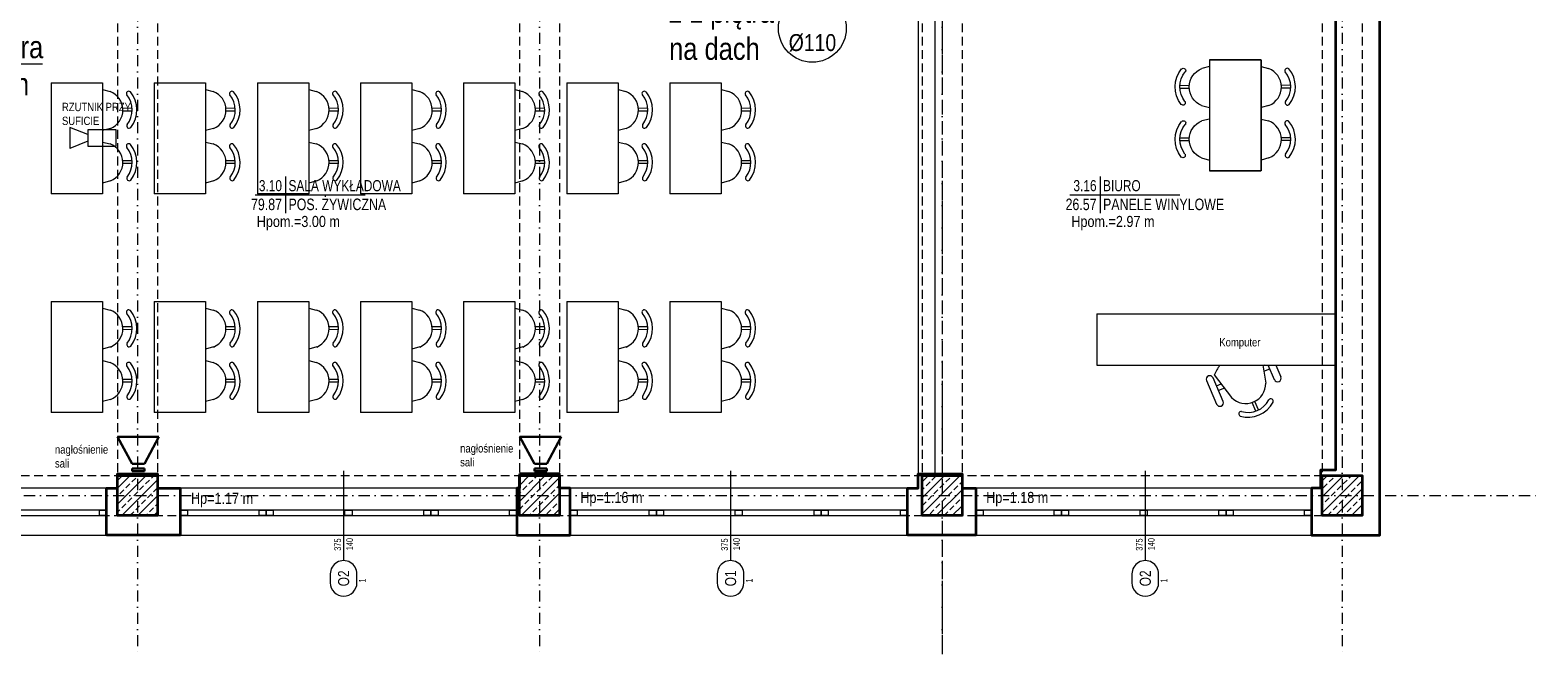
# Model space of a CAD drawing. Header units: millimetres. Extents: x -96593 to 66336, y -23969 to 7139.
# Tile 5 of 256: x -89832 to -88136, y -18348 to -17644. Entities that reach past the tile are written whole.
import ezdxf
from ezdxf.enums import TextEntityAlignment as Align

# ---------------------------------------------------------------- set-up
doc = ezdxf.new("R2010")
doc.units = ezdxf.units.MM
for name, pattern in [('DASHDOT', [1, 0.5, -0.25, 0, -0.25]), ('DASHED', [0.75, 0.5, -0.25]), ('DASHEDX2', [1.5, 1, -0.5])]:
    doc.linetypes.add(name, pattern=pattern)
for name, color, linetype, lineweight in [('BA_met', 7, 'Continuous', 18), ('BA_sym', 7, 'Continuous', 18), ('BA_txc', 1, 'Continuous', 18), ('BA_txs', 2, 'Continuous', 18), ('MM_KS_OPISY', 7, 'Continuous', 9), ('mm_WENT_graw', 200, 'Continuous', 15), ('PG_KONSTRUKCJA', 5, 'Continuous', 35), ('PG_OKNA', 7, 'Continuous', 18), ('PG_OSIE', 1, 'DASHDOT', 18), ('PG_PARAPETY_WEWN.', 2, 'Continuous', 18), ('PG_PARAPETY_ZEWN.', 1, 'Continuous', 18), ('PG_PODCIĄGI', 1, 'DASHED', 18), ('PG_PRZERYWANE_ŚREDNIE', 1, 'DASHEDX2', 18), ('PG_SZRAF', 1, 'Continuous', 18), ('PG_WIDOKOWE_CIENKIE', 1, 'Continuous', 18), ('PG_WYMIARY', 1, 'Continuous', 18), ('PG_WYPOSAŻENIE', 1, 'Continuous', 18), ('PG_ŚCIANY_DZIAŁOWE', 3, 'Continuous', 18), ('PG_ŚCIANY_SŁUPY', 4, 'Continuous', 35), ('WYPOSAŻENIE GARAŻU', 253, 'Continuous', 5)]:
    doc.layers.add(name, color=color, linetype=linetype, lineweight=lineweight)
doc.layers.add('BA_pom', color=6, linetype='Continuous', lineweight=18, plot=False)
doc.layers.add('PG_POMOCNICZNE', color=6, linetype='Continuous', lineweight=18, plot=False)
doc.styles.add('BIKTS', font='bikromsw.shx', dxfattribs={"width": 0.85})
doc.styles.add('ROMANS', font='bikromsw.shx', dxfattribs={"width": 0.8})
doc.styles.get("Standard").update_dxf_attribs({"font": 'arial.ttf'})

# ---------------------------------------------------------------- blocks, each defined once
blk = doc.blocks.new('A$C652F0D4A')
at = {"layer": 'PG_SZRAF'}
h = blk.add_hatch(dxfattribs=at)
h.set_pattern_fill('ANSI33', color=256, scale=2)
h.set_pattern_definition([(45, (-7030.048, -4118.865), (-8.980256, 8.980256), []), (45, (-7021.067, -4118.865), (-8.980256, 8.980256), [6.35, -3.175])])
h.paths.add_polyline_path([(-45, 45), (0, 45), (0, 0), (-45, 0)])
at = {"layer": 'PG_KONSTRUKCJA'}
blk.add_lwpolyline([(-45, 45), (0, 45), (0, 0), (-45, 0), (-45, 45)], dxfattribs=at)
blk = doc.blocks.new('bikmet')
blk.add_line((0, 1.65), (0, -1.65))
at = {"style": 'ROMANS', "width": 0.8}
blk.add_attdef('NRPOM', text='', height=1, dxfattribs=at).set_placement((-0.33, 0.33), align=Align.RIGHT)
blk.add_attdef('NWAPOM', (0.25, 0.33), '', height=1, dxfattribs=at)
blk.add_attdef('PODLOGA', text='', height=1.04, dxfattribs=at).set_placement((0.25, -0.33), align=Align.TOP_LEFT)
blk = doc.blocks.new('symdrz')
blk.add_lwpolyline([(-10, -30, -1), (-10, 30), (10, 30, -1), (10, -30)], format="xyb", close=True)
at = {"style": 'BIKTS', "width": 0.8}
blk.add_attdef('SZERDRZ', text='', height=25, dxfattribs=at).set_placement((77.1, 8.8), align=Align.CENTER)
blk.add_attdef('SYMDRZ', text='', height=25, dxfattribs=at).set_placement((0, 0), align=Align.MIDDLE)
blk.add_attdef('WYSDRZ', text='', height=25, dxfattribs=at).set_placement((77.1, -9.5), align=Align.TOP_CENTER)
blk = doc.blocks.new('A$C5d8eeb17')
at = {"layer": 'PG_WYPOSAŻENIE', "color": 251, "true_color": 0x636466}
for p, q in [((38.7, 0), (38.7, 125)), ((38.7, 125), (96.5, 125)), ((96.5, 0), (96.5, 125)), ((29.8, 110.3), (38.7, 112.7)), ((5.3, 90.8), (15.9, 90.9)), ((5.4, 87.7), (15.9, 87.8)), ((38.7, 66.6), (30.2, 68.7)), ((29.8, 51.2), (38.7, 53.6)), ((5.3, 31.7), (15.9, 31.8)), ((5.4, 28.6), (15.9, 28.7)), ((38.7, 7.5), (30.2, 9.6)), ((96.5, 0), (38.7, 0))]:
    blk.add_line(p, q, dxfattribs=at)
for centre, radius, start, end in [((31.8, 89.5), 31.8, 141.4442, 219.6752), ((31.8, 89.5), 26.5, 141.4442, 219.6752), ((8.8, 107.4), 2.68, 328.6779, 134.2106), ((38.2, 89.6), 22.4, 112.1553, 248.9642), ((9.2, 71.2), 2.68, 226.9089, 32.4416), ((8.8, 48.3), 2.68, 328.6779, 134.2106), ((38.2, 30.5), 22.4, 112.1553, 248.9642), ((31.8, 30.4), 31.8, 141.4442, 219.6752), ((31.8, 30.4), 26.5, 141.4442, 219.6752), ((9.2, 12.1), 2.68, 226.9089, 32.4416)]:
    blk.add_arc(centre, radius, start, end, dxfattribs=at)
blk = doc.blocks.new('A$C1b0b7346')
at = {"layer": 'PG_WYPOSAŻENIE', "color": 251, "true_color": 0x636466}
for p, q in [((0, 116.2), (268.4, 116.2)), ((0, 116.2), (0, 58.4)), ((0, 58.4), (268.4, 58.4)), ((186.8, 58.4), (189.9, 38.3)), ((188.8, 58.4), (186.9, 57.7)), ((187.9, 51.6), (194.4, 54.4)), ((199.6, 42.2), (192.7, 58.4)), ((201.4, 58.4), (207, 45.4)), ((123.4, 41.1), (134.6, 14.6)), ((142, 17.7), (130.7, 44.2)), ((151.6, 22), (132.1, 47.5)), ((134.5, 35.3), (139.7, 37.5)), ((143.4, 32.7), (136.8, 29.9)), ((181.8, 8.1), (177.7, 17.8)), ((178.9, 6.9), (174.8, 16.5))]:
    blk.add_line(p, q, dxfattribs=at)
for centre, radius, start, end in [((169.3, 33.4), 39.8, 141.1245, 159.3469), ((127, 42.7), 4, 23.0584, 203.0584), ((167.5, 37.7), 22.4, 224.654, 1.4629), ((203.3, 43.8), 4, 203.0584, 23.0584), ((138.3, 16.2), 4, 203.0584, 23.0584), ((170, 31.8), 31.8, 253.9429, 332.1739), ((170, 31.8), 26.5, 253.9429, 332.1739), ((195.7, 17.9), 2.68, 339.4076, 144.9403), ((162.3, 3.7), 2.68, 81.1766, 246.7093)]:
    blk.add_arc(centre, radius, start, end, dxfattribs=at)
blk = doc.blocks.new('A$Cb13e7735')
at = {"layer": 'WYPOSAŻENIE GARAŻU', "color": 1, "lineweight": 30}
for p, q in [((0, 38.5), (46.4, 38.5)), ((0, 38.5), (16.2, 8)), ((46.4, 38.5), (30.2, 8)), ((16.2, 8), (23.2, 8)), ((16.2, 3), (23.2, 3)), ((16.2, 3), (16.2, 0)), ((23.2, 8), (30.2, 8)), ((23.2, 3), (30.2, 3)), ((30.2, 3), (30.2, 0)), ((16.2, 0), (30.2, 0))]:
    blk.add_line(p, q, dxfattribs=at)
blk = doc.blocks.new('A$C370B491A')
at = {"layer": 'BA_met', "color": 252}
for points in [[(1442.6, 518.8), (1566.4, 518.8)], [(2358.9, 518.8), (2482.7, 518.8)]]:
    blk.add_lwpolyline(points, dxfattribs=at)
at = {"layer": 'BA_sym', "color": 252}
for p, q in [((1542.1, 208.3), (1542.1, 107.2)), ((1977.4, 208.3), (1977.4, 107.2)), ((2443.9, 208.3), (2443.9, 107.2))]:
    blk.add_line(p, q, dxfattribs=at)
at = {"layer": 'PG_KONSTRUKCJA', "color": 252}
for points in [[(1287.9, 202.8), (1332.9, 202.8), (1332.9, 157.8), (1287.9, 157.8), (1287.9, 202.8)], [(1739.9, 202.8), (1784.9, 202.8), (1784.9, 157.8), (1739.9, 157.8), (1739.9, 202.8)], [(2192.9, 202.8), (2237.9, 202.8), (2237.9, 157.8), (2192.9, 157.8), (2192.9, 202.8)], [(2642.9, 202.8), (2687.9, 202.8), (2687.9, 157.8), (2642.9, 157.8), (2642.9, 202.8)]]:
    blk.add_lwpolyline(points, dxfattribs=at)
at = {"layer": 'PG_OKNA', "color": 252}
for points in [[(898.4, 163.8), (898.4, 157.8), (1275.4, 157.8), (1275.4, 163.8), (898.4, 163.8)], [(1358.4, 163.8), (1358.4, 157.8), (1736.9, 157.8), (1736.9, 163.8), (1358.4, 163.8)], [(1796.9, 163.8), (1796.9, 157.8), (2176.4, 157.8), (2176.4, 163.8), (1796.9, 163.8)], [(2253.4, 163.8), (2253.4, 157.8), (2630.9, 157.8), (2630.9, 163.8), (2253.4, 163.8)]]:
    blk.add_lwpolyline(points, dxfattribs=at)
for points in [[(1267.4, 163.8), (1275.4, 163.8), (1275.4, 157.8), (1267.4, 157.8)], [(1358.4, 163.8), (1366.4, 163.8), (1366.4, 157.8), (1358.4, 157.8)], [(1447, 163.8), (1455, 163.8), (1455, 157.8), (1447, 157.8)], [(1455, 163.8), (1463, 163.8), (1463, 157.8), (1455, 157.8)], [(1543.6, 163.8), (1551.6, 163.8), (1551.6, 157.8), (1543.6, 157.8)], [(1632.3, 163.8), (1640.3, 163.8), (1640.3, 157.8), (1632.3, 157.8)], [(1640.3, 163.8), (1648.3, 163.8), (1648.3, 157.8), (1640.3, 157.8)], [(1728.9, 163.8), (1736.9, 163.8), (1736.9, 157.8), (1728.9, 157.8)], [(1796.9, 163.8), (1804.9, 163.8), (1804.9, 157.8), (1796.9, 157.8)], [(1886, 163.8), (1894, 163.8), (1894, 157.8), (1886, 157.8)], [(1894, 163.8), (1902, 163.8), (1902, 157.8), (1894, 157.8)], [(1982.6, 163.8), (1990.6, 163.8), (1990.6, 157.8), (1982.6, 157.8)], [(2071.3, 163.8), (2079.3, 163.8), (2079.3, 157.8), (2071.3, 157.8)], [(2079.3, 163.8), (2087.3, 163.8), (2087.3, 157.8), (2079.3, 157.8)], [(2168.4, 163.8), (2176.4, 163.8), (2176.4, 157.8), (2168.4, 157.8)], [(2253.4, 163.8), (2261.4, 163.8), (2261.4, 157.8), (2253.4, 157.8)], [(2341.5, 163.8), (2349.5, 163.8), (2349.5, 157.8), (2341.5, 157.8)], [(2349.5, 163.8), (2357.5, 163.8), (2357.5, 157.8), (2349.5, 157.8)], [(2438.1, 163.8), (2446.1, 163.8), (2446.1, 157.8), (2438.1, 157.8)], [(2526.8, 163.8), (2534.8, 163.8), (2534.8, 157.8), (2526.8, 157.8)], [(2534.8, 163.8), (2542.8, 163.8), (2542.8, 157.8), (2534.8, 157.8)], [(2622.9, 163.8), (2630.9, 163.8), (2630.9, 157.8), (2622.9, 157.8)]]:
    blk.add_lwpolyline(points, close=True, dxfattribs=at)
at = {"layer": 'PG_OSIE', "color": 252, "ltscale": 25}
for points in [[(1310.4, 2784.4), (1310.4, 0)], [(1762.4, 2784.4), (1762.4, 0)], [(2215.4, 2784.4), (2215.4, 0)], [(2665.4, 2784.4), (2665.4, 0)], [(605.2, 180.3), (2885.5, 180.3)]]:
    blk.add_lwpolyline(points, dxfattribs=at)
at = {"layer": 'PG_PARAPETY_WEWN.', "color": 252}
for points in [[(1275.4, 188.8), (898.4, 188.8)], [(1736.9, 188.8), (1358.4, 188.8)], [(2176.4, 188.8), (1796.9, 188.8)], [(2630.9, 188.8), (2253.4, 188.8)]]:
    blk.add_lwpolyline(points, dxfattribs=at)
at = {"layer": 'PG_PARAPETY_ZEWN.', "color": 252}
blk.add_lwpolyline([(898.4, 135.8), (2630.9, 135.8)], dxfattribs=at)
at = {"layer": 'PG_PODCIĄGI', "color": 252, "ltscale": 20}
for points in [[(1287.9, 2631.8), (1287.9, 157.8)], [(1332.9, 2631.8), (1332.9, 157.8)], [(1739.9, 2631.8), (1739.9, 157.8)], [(1784.9, 2631.8), (1784.9, 157.8)], [(2192.9, 2631.8), (2192.9, 157.8)], [(2237.9, 2631.8), (2237.9, 157.8)], [(2642.9, 2631.8), (2642.9, 157.8)], [(2687.9, 2631.8), (2687.9, 157.8)], [(833.9, 202.8), (2687.9, 202.8)], [(833.9, 157.8), (2687.9, 157.8)]]:
    blk.add_lwpolyline(points, dxfattribs=at)
at = {"layer": 'PG_POMOCNICZNE', "color": 252}
for points in [[(2188.4, 767.8), (2188.4, 188.8), (1784.9, 188.8), (1784.9, 204.8), (1739.9, 204.8), (1739.9, 188.8), (1332.9, 188.8), (1332.9, 204.8), (1287.9, 204.8), (1287.9, 188.8), (884.4, 188.8)], [(2207.4, 772.8), (2236.4, 772.8), (2236.4, 801.8), (2353.4, 801.8), (2353.4, 772.8), (2657.9, 772.8), (2657.9, 208.8), (2640.9, 208.8), (2640.9, 188.8), (2237.9, 188.8), (2237.9, 204.8), (2207.4, 204.8), (2207.4, 772.8)]]:
    blk.add_lwpolyline(points, dxfattribs=at)
at = {"layer": 'PG_PRZERYWANE_ŚREDNIE', "color": 252, "lineweight": 15, "ltscale": 15}
blk.add_lwpolyline([(2215.4, 2784.4), (2215.4, 0)], dxfattribs=at)
at = {"layer": 'PG_WYPOSAŻENIE', "color": 252}
for p, q in [((1254.5, 586.6), (1234.3, 594.6)), ((1234.3, 594.6), (1234.3, 571)), ((1254.5, 579.1), (1234.3, 571))]:
    blk.add_line(p, q, dxfattribs=at)
blk.add_lwpolyline([(1286.4, 591.9), (1254.5, 591.9), (1254.5, 573.7), (1286.4, 573.7)], close=True, dxfattribs=at)
at = {"layer": 'PG_ŚCIANY_DZIAŁOWE', "color": 252}
blk.add_lwpolyline([(2207.4, 767.8), (2188.4, 767.8), (2188.4, 204.8), (2207.4, 204.8)], close=True, dxfattribs=at)
at = {"layer": 'PG_ŚCIANY_SŁUPY', "color": 252}
for points in [[(2707.9, 815.8), (2642.9, 815.8), (2642.9, 772.8), (2657.9, 772.8), (2657.9, 208.8), (2640.9, 208.8), (2640.9, 188.8), (2630.9, 188.8), (2630.9, 135.8), (2707.9, 135.8), (2707.9, 815.8)], [(1275.4, 135.8), (1275.4, 188.8), (1287.9, 188.8), (1287.9, 204.8), (1332.9, 204.8), (1332.9, 188.8), (1358.4, 188.8), (1358.4, 135.8), (1275.4, 135.8)], [(1739.9, 204.8), (1739.9, 188.8), (1736.9, 188.8), (1736.9, 135.8), (1796.9, 135.8), (1796.9, 188.8), (1784.9, 188.8), (1784.9, 204.8), (1739.9, 204.8)], [(2176.4, 135.8), (2176.4, 188.8), (2188.4, 188.8), (2188.4, 204.8), (2237.9, 204.8), (2237.9, 188.8), (2253.4, 188.8), (2253.4, 135.8), (2176.4, 135.8)]]:
    blk.add_lwpolyline(points, dxfattribs=at)
at = {"layer": 'BA_met', "color": 252}
ref = blk.add_blockref('bikmet', (1476.9, 518.8), dxfattribs=dict(at, xscale=12.5, yscale=12.5, zscale=12.5))
ref.add_attrib('NRPOM', ' 3.10', dxfattribs={"layer": '0', "height": 12.5, "style": 'ROMANS', "width": 0.8}).set_placement((1472.8, 522.9), align=Align.RIGHT)
ref.add_attrib('NWAPOM', 'SALA WYKŁADOWA', (1480.1, 522.9), dxfattribs={"layer": '0', "height": 12.5, "style": 'ROMANS', "width": 0.8})
ref.add_attrib('RAREA', '79.87', dxfattribs={"layer": '0', "height": 13.02, "style": 'ROMANS', "width": 0.8}).set_placement((1472.8, 514.6), align=Align.TOP_RIGHT)
ref.add_attrib('PODLOGA', 'POS. ŻYWICZNA', dxfattribs={"layer": '0', "height": 13.021, "style": 'ROMANS', "width": 0.8}).set_placement((1480.1, 514.6), align=Align.TOP_LEFT)
ref = blk.add_blockref('bikmet', (2393.3, 518.8), dxfattribs=dict(at, xscale=12.5, yscale=12.5, zscale=12.5))
ref.add_attrib('NRPOM', ' 3.16', dxfattribs={"layer": '0', "height": 12.5, "style": 'ROMANS', "width": 0.8}).set_placement((2389.1, 522.9), align=Align.RIGHT)
ref.add_attrib('NWAPOM', 'BIURO', (2396.4, 522.9), dxfattribs={"layer": '0', "height": 12.5, "style": 'ROMANS', "width": 0.8})
ref.add_attrib('RAREA', '26.57', dxfattribs={"layer": '0', "height": 13.02, "style": 'ROMANS', "width": 0.8}).set_placement((2389.1, 514.6), align=Align.TOP_RIGHT)
ref.add_attrib('PODLOGA', 'PANELE WINYLOWE', dxfattribs={"layer": '0', "height": 13.021, "style": 'ROMANS', "width": 0.8}).set_placement((2396.4, 514.6), align=Align.TOP_LEFT)
at = {"layer": 'BA_sym', "color": 252}
ref = blk.add_blockref('symdrz', (1542.1, 87.2), dxfattribs=dict(at, xscale=-0.5000000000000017, yscale=0.5000000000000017, zscale=0.5000000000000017, rotation=89.99999527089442))
ref.add_attrib('Symdrz', 'O2', dxfattribs={"height": 12.5, "rotation": 90, "style": 'BIKTS', "width": 0.8}).set_placement((1542.1, 87.2), align=Align.MIDDLE_CENTER)
ref.add_attrib('Szerdrz', '375', dxfattribs={"layer": 'BA_txc', "height": 7.5, "rotation": 90, "style": 'BIKTS', "width": 0.8}).set_placement((1535.4, 125.2), align=Align.MIDDLE_CENTER)
ref.add_attrib('Wysdrz', '140', dxfattribs={"layer": 'BA_txc', "height": 7.5, "rotation": 90, "style": 'BIKTS', "width": 0.8}).set_placement((1548.9, 125.7), align=Align.MIDDLE_CENTER)
ref.add_attrib('Sztuk', '1', (1566.9, 82.4), dxfattribs={"layer": 'BA_pom', "height": 7.5, "rotation": 90, "style": 'BIKTS', "width": 0.8})
ref = blk.add_blockref('symdrz', (1977.4, 87.2), dxfattribs=dict(at, xscale=-0.5000000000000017, yscale=0.5000000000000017, zscale=0.5000000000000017, rotation=89.99999527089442))
ref.add_attrib('Symdrz', 'O1', dxfattribs={"height": 12.5, "rotation": 90, "style": 'BIKTS', "width": 0.8}).set_placement((1977.4, 87.2), align=Align.MIDDLE_CENTER)
ref.add_attrib('Szerdrz', '375', dxfattribs={"layer": 'BA_txc', "height": 7.5, "rotation": 90, "style": 'BIKTS', "width": 0.8}).set_placement((1970.6, 125.2), align=Align.MIDDLE_CENTER)
ref.add_attrib('Wysdrz', '140', dxfattribs={"layer": 'BA_txc', "height": 7.5, "rotation": 90, "style": 'BIKTS', "width": 0.8}).set_placement((1984.1, 125.7), align=Align.MIDDLE_CENTER)
ref.add_attrib('Sztuk', '1', (2002.1, 82.4), dxfattribs={"layer": 'BA_pom', "height": 7.5, "rotation": 90, "style": 'BIKTS', "width": 0.8})
ref = blk.add_blockref('symdrz', (2443.9, 87.2), dxfattribs=dict(at, xscale=-0.5000000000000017, yscale=0.5000000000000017, zscale=0.5000000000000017, rotation=89.99999527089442))
ref.add_attrib('Symdrz', 'O2', dxfattribs={"height": 12.5, "rotation": 90, "style": 'BIKTS', "width": 0.8}).set_placement((2443.9, 87.2), align=Align.MIDDLE_CENTER)
ref.add_attrib('Szerdrz', '375', dxfattribs={"layer": 'BA_txc', "height": 7.5, "rotation": 90, "style": 'BIKTS', "width": 0.8}).set_placement((2437.1, 125.2), align=Align.MIDDLE_CENTER)
ref.add_attrib('Wysdrz', '140', dxfattribs={"layer": 'BA_txc', "height": 7.5, "rotation": 90, "style": 'BIKTS', "width": 0.8}).set_placement((2450.6, 125.7), align=Align.MIDDLE_CENTER)
ref.add_attrib('Sztuk', '1', (2468.6, 82.4), dxfattribs={"layer": 'BA_pom', "height": 7.5, "rotation": 90, "style": 'BIKTS', "width": 0.8})
at = {"layer": 'PG_KONSTRUKCJA', "color": 252}
for p in [(1332.9, 157.8), (1784.9, 157.8), (2237.9, 157.8), (2687.9, 157.8)]:
    blk.add_blockref('A$C652F0D4A', p, dxfattribs=at)
at = {"layer": 'PG_WIDOKOWE_CIENKIE', "color": 252, "lineweight": 30}
for p in [(1287.9, 207.9), (1740.5, 207.9)]:
    blk.add_blockref('A$Cb13e7735', p, dxfattribs=at)
at = {"layer": 'PG_WYMIARY', "color": 252, "xscale": -1, "rotation": 180}
blk.add_blockref('A$C5d8eeb17', (2477.5, 670.7), dxfattribs=at)
at = {"layer": 'PG_WYMIARY', "color": 252, "rotation": 180}
for p in [(2612.8, 670.7), (1309.6, 644.8), (1425.6, 644.8), (1541.6, 644.8), (1657.6, 644.8), (1773.6, 644.8), (1889.6, 644.8), (2005.6, 644.8), (1309.6, 398.8), (1425.6, 398.8), (1541.6, 398.8), (1657.6, 398.8), (1773.6, 398.8), (1889.6, 398.8), (2005.6, 398.8)]:
    blk.add_blockref('A$C5d8eeb17', p, dxfattribs=at)
at = {"layer": 'PG_WYMIARY', "color": 252}
blk.add_blockref('A$C1b0b7346', (2389.5, 268.6), dxfattribs=at)
at = {"layer": 'BA_txs', "color": 252, "style": 'BIKTS', "width": 0.85}
for s, p in [('Hpom.=3.00 m', (1444.4, 482.6)), ('Hpom.=2.97 m', (2360.7, 482.6)), ('Hp=1.17 m', (1370.4, 171)), ('Hp=1.16 m', (1808.4, 172)), ('Hp=1.18 m', (2264.9, 172))]:
    blk.add_text(s, height=12.5, dxfattribs=at).set_placement(p)
at = {"layer": 'BA_txs', "color": 252, "width": 793.753, "attachment_point": 1, "style": 'BIKTS'}
for s, insert, char_height in [('RZUTNIK PRZY^JSUFICIE', (1225.3, 622.4), 9.375), ('Komputer', (2527.2, 357.6), 9.38), ('nagłośnienie\\Psali', (1217.4, 236.9), 9.375), ('nagłośnienie\\Psali', (1673.2, 238.2), 9.375)]:
    blk.add_mtext(s, dxfattribs=dict(at, insert=insert, char_height=char_height))

msp = doc.modelspace()

# ---------------------------------------------------------------- linework, layer by layer
at = {"layer": 'MM_KS_OPISY'}
msp.add_line((-89938.9, -17682.1), (-89818.2, -17682.1), dxfattribs=at)
msp.add_circle((-88952.3, -17642.3), 38.1, dxfattribs=at)

# ---------------------------------------------------------------- block references
at = {"layer": 'mm_WENT_graw', "color": 2, "lineweight": 60}
msp.add_blockref('A$C370B491A', (-91021.7, -18348.4), dxfattribs=at)

# ---------------------------------------------------------------- texts
at = {"layer": 'MM_KS_OPISY', "attachment_point": 1}
for s, width, insert, char_height in [('{\\fArial Narrow|b0|i0|c238|p34;z 1 piętra\\Pna dach}', 200.986, (-89113.4, -17611), 25), ('{\\fArial Narrow|b0|i0|c238|p34;z 1 piętra\\Pna dach}', 200.986, (-89935.3, -17650.8), 25), ('{\\fArial Narrow|b0|i0|c238|p34;%%C110}', 0.503, (-88978.9, -17648.7), 19.05)]:
    msp.add_mtext_dynamic_manual_height_columns(s, width=width, gutter_width=1, heights=[0], dxfattribs=dict(at, insert=insert, char_height=char_height))

doc.saveas('drawing.dxf')
